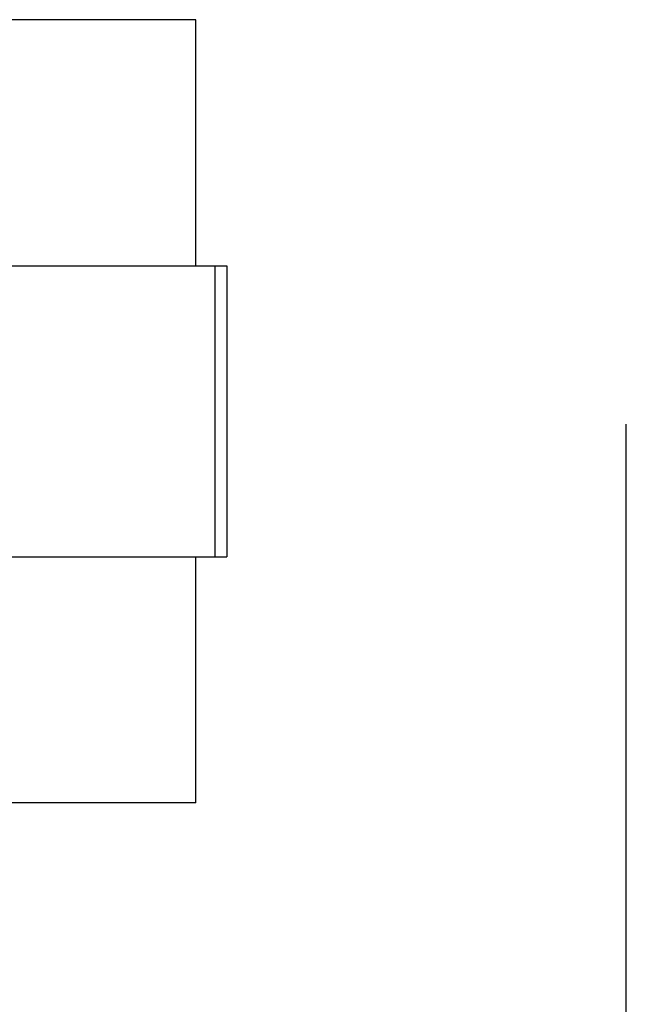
# Model space of a CAD drawing. Extents: x -1767 to 1181, y 8 to 1639.
# Tile 74 of 74: x 868 to 1181, y 534 to 1042. Entities that reach past the tile are written whole.
import ezdxf

# ---------------------------------------------------------------- set-up
doc = ezdxf.new("R2010")
doc.units = 0
doc.header["$LTSCALE"] = 65.395
doc.layers.get('0').update_dxf_attribs({"linetype": 'CONTINUOUS'})

msp = doc.modelspace()

# ---------------------------------------------------------------- linework, layer by layer
at = {"color": 7, "linetype": 'CONTINUOUS'}
for p, q in [((958.94, 1041.66), (858.94, 1041.66)), ((958.94, 914.66), (958.94, 1041.66)), ((839.94, 914.66), (974.94, 914.66)), ((974.94, 914.66), (974.94, 764.66)), ((1181, 8), (1181, 833)), ((839.94, 764.66), (974.94, 764.66)), ((958.94, 637.66), (958.94, 764.66)), ((958.94, 637.66), (858.94, 637.66))]:
    msp.add_line(p, q, dxfattribs=at)
at = {"color": 9, "linetype": 'CONTINUOUS'}
msp.add_line((968.94, 764.66), (968.94, 914.66), dxfattribs=at)

doc.saveas('drawing.dxf')
